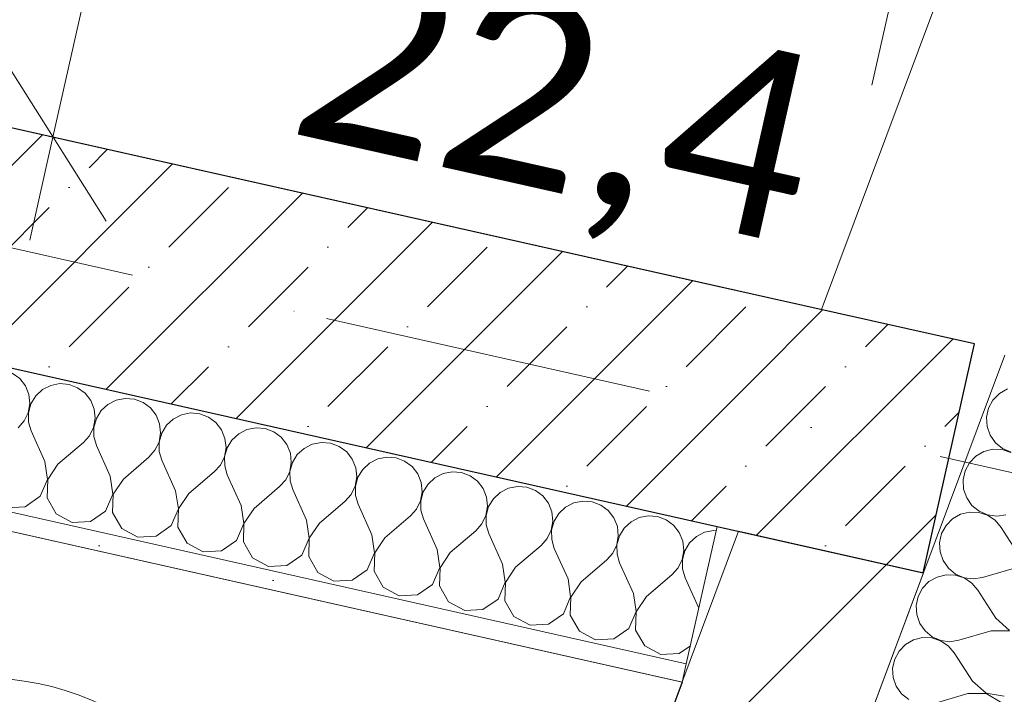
# Model space of a CAD drawing. Header units: millimetres. Extents: x -7213913 to -6930480, y 6129472 to 6353620.
# Tile 218 of 256: x -7182444 to -7181395, y 6181912 to 6182631. Entities that reach past the tile are written whole.
import ezdxf
from ezdxf.enums import TextEntityAlignment as Align

# ---------------------------------------------------------------- set-up
doc = ezdxf.new("R2010")
doc.units = ezdxf.units.MM
doc.header["$MEASUREMENT"] = 0
doc.linetypes.add('Штрихпунктирная', pattern=[670.277762, 352.777767, -176.388884, 0, -141.111112])
for name, color, linetype in [('S - квартира_помещение.АР', 7, 'Continuous'), ('S - МОП.АР', 7, 'Continuous'), ('АР-Стены_внешние_.АР', 7, 'Continuous'), ('АР-Стены_Перегородки_межквартирные_200.АР', 7, 'Continuous'), ('АР-Чертеж-Оси_Осевые размеры.АР', 7, 'Continuous'), ('АР-Чертеж-Размеры.АР', 7, 'Continuous')]:
    doc.layers.add(name, color=color, linetype=linetype)
for name, color, linetype, lineweight in [('S - квартира_помещение.АР_Ном._пера__2', 8, 'Continuous', 15), ('S - МОП.АР_Ном._пера__2', 8, 'Continuous', 15), ('АР-Стены_внешние_.АР_Ном._пера__1', 7, 'Continuous', 0), ('АР-Стены_Перегородки_межквартирные_200.АР_Ном._пера__1', 7, 'Continuous', 30), ('АР-Чертеж-Оси_Осевые размеры.АР_Ном._пера__120', 7, 'Continuous', 0), ('АР-Чертеж-Размеры.АР_Ном._пера__1', 7, 'Continuous', 0), ('Паспорта Зон Archicad_Ном._пера__1', 7, 'Continuous', 0)]:
    doc.layers.add(name, color=color, linetype=linetype, lineweight=lineweight)
doc.styles.add('РЎР“Р•РќР•Р\xa0Р\x98Р\xa0_РЎРўР\x98Р›Р¬_1', font='txt')
doc.styles.add('РЎР“Р•РќР•Р\xa0Р\x98Р\xa0_РЎРўР\x98Р›Р¬_2', font='calibri.ttf')
doc.styles.add('РЎР“Р•РќР•Р\xa0Р\x98Р\xa0_РЎРўР\x98Р›Р¬_3', font='GOST_Common.ttf')
doc.styles.add('РЎР“Р•РќР•Р\xa0Р\x98Р\xa0_РЎРўР\x98Р›Р¬_5', font='GOTHIC.TTF')
doc.dimstyles.new('СГЕНЕРИР_СТИЛЬ__3', dxfattribs={"dimtxt": 129.999995, "dimasz": 142.5, "dimexe": 0.18, "dimexo": 300000, "dimgap": 0, "dimtad": 1, "dimdec": 0, "dimzin": 0, "dimdsep": 46, "dimtxsty": 'РЎР“Р•РќР•Р\xa0Р\x98Р\xa0_РЎРўР\x98Р›Р¬_3', "dimblk": 'ARROWHEAD_6', "dimblk1": 'ARROWHEAD_6', "dimblk2": 'ARROWHEAD_6', "dimcen": 0.09, "dimclrd": 7, "dimclre": 7, "dimclrt": 7, "dimazin": 0, "dimtfac": 1, "dimtdec": 4, "dimtmove": 0, "dimatfit": 3, "dimfxl": 1, "dimtolj": 1, "dimtzin": 0, "dimarcsym": 0})
doc.dimstyles.new('СГЕНЕРИР_СТИЛЬ__4', dxfattribs={"dimtxt": 200, "dimasz": 142.5, "dimexe": 0.18, "dimexo": 0.0625, "dimgap": 0, "dimtad": 1, "dimdec": 0, "dimzin": 0, "dimdsep": 46, "dimtxsty": 'РЎР“Р•РќР•Р\xa0Р\x98Р\xa0_РЎРўР\x98Р›Р¬_3', "dimblk": 'ARROWHEAD_6', "dimblk1": 'ARROWHEAD_6', "dimblk2": 'ARROWHEAD_6', "dimcen": 0.09, "dimse1": 1, "dimse2": 1, "dimclrd": 7, "dimclre": 7, "dimclrt": 7, "dimazin": 0, "dimtfac": 1, "dimtdec": 4, "dimtmove": 2, "dimatfit": 3, "dimfxl": 1, "dimtolj": 1, "dimtzin": 0, "dimarcsym": 0})
pattern_1 = [(45, (-6566190.34, 6562677.8), (-84.852814, 84.852814), []), (45, (-6566232.77, 6562720.22), (-84.852814, 84.852814), [90, -30, 0, -30])]

# ---------------------------------------------------------------- blocks, each defined once
blk = doc.blocks.new('Кухня-столовая_1_23_10', base_point=(-7184516.6, 6185420.6))
at = {"layer": 'S - квартира_помещение.АР_Ном._пера__2', "color": 8, "linetype": 'Continuous', "lineweight": 15, "flags": 128}
blk.add_lwpolyline([(-7187962.1, 6183753.6), (-7183618.6, 6182778), (-7181682.8, 6182343.2), (-7181589.6, 6182322.3), (-7180829.1, 6184357), (-7180662, 6184803.9), (-7180628.9, 6185196.7), (-7184598.7, 6186088.3), (-7184345.6, 6187215), (-7185272.6, 6187423.1), (-7185404, 6186837.7), (-7187179.8, 6187236.6)], close=True, dxfattribs=at)
at = {"layer": 'Паспорта Зон Archicad_Ном._пера__1', "color": 7, "lineweight": 0, "style": 'РЎР“Р•РќР•Р\xa0Р\x98Р\xa0_РЎРўР\x98Р›Р¬_1'}
blk.add_attdef('ROOM_NUMBER', text='', height=250, rotation=347.3417, dxfattribs=at).set_placement((-7182653.7, 6183805.3), align=Align.MIDDLE_CENTER)
at = {"layer": 'Паспорта Зон Archicad_Ном._пера__1', "color": 7, "lineweight": 0, "style": 'РЎР“Р•РќР•Р\xa0Р\x98Р\xa0_РЎРўР\x98Р›Р¬_2'}
blk.add_attdef('ROOM_AREA', text='', height=200, rotation=347.3417, dxfattribs=at).set_placement((-7181601.2, 6182488.8), align=Align.MIDDLE_RIGHT)
blk = doc.blocks.new('Техническая лоджия_7_52_10', base_point=(-7182433.9, 6182354.9))
at = {"layer": 'S - МОП.АР_Ном._пера__2', "color": 8, "linetype": 'Continuous', "lineweight": 15, "flags": 128}
blk.add_lwpolyline([(-7184405.1, 6180105.4), (-7183009.8, 6179792), (-7182162.2, 6179601.7), (-7182022.6, 6181163.1), (-7181737.8, 6181925.1), (-7183887.9, 6182408), (-7184041.3, 6181725.1)], close=True, dxfattribs=at)
at = {"layer": 'Паспорта Зон Archicad_Ном._пера__1', "color": 7, "linetype": 'Continuous', "lineweight": 0}
blk.add_circle((-7182485, 6181629.8), 300, dxfattribs=at)
at = {"layer": 'Паспорта Зон Archicad_Ном._пера__1', "color": 7, "lineweight": 0, "style": 'РЎР“Р•РќР•Р\xa0Р\x98Р\xa0_РЎРўР\x98Р›Р¬_1'}
blk.add_attdef('ROOM_NUMBER', text='', height=250, rotation=347.3417, dxfattribs=at).set_placement((-7182485, 6181615.1), align=Align.MIDDLE_CENTER)
at = {"layer": 'Паспорта Зон Archicad_Ном._пера__1', "color": 7, "lineweight": 0, "style": 'РЎР“Р•РќР•Р\xa0Р\x98Р\xa0_РЎРўР\x98Р›Р¬_2'}
blk.add_attdef('ROOM_AREA', text='', height=200, rotation=347.3417, dxfattribs=at).set_placement((-7182301.3, 6181119.4), align=Align.MIDDLE_RIGHT)
blk = doc.blocks.new('*X254', base_point=(-6566190.3, 6562677.8))
at = {"layer": 'АР-Стены_внешние_.АР_Ном._пера__1', "color": 7, "linetype": 'Continuous', "lineweight": 0}
for p, q in [((-7182444.1, 6182248.9), (-7182452.1, 6182254.7)), ((-7182438.1, 6182241.1), (-7182444.1, 6182248.9)), ((-7182434.5, 6182231.9), (-7182438.1, 6182241.1)), ((-7182411.1, 6182241.5), (-7182419.9, 6182237)), ((-7182401.4, 6182243.4), (-7182411.1, 6182241.5)), ((-7182391.6, 6182242.6), (-7182401.4, 6182243.4)), ((-7182382.4, 6182239.1), (-7182391.6, 6182242.6)), ((-7182374.4, 6182233.2), (-7182382.4, 6182239.1)), ((-7182433.4, 6182222.1), (-7182434.5, 6182231.9)), ((-7182427.1, 6182230.3), (-7182432.2, 6182221.9)), ((-7182419.9, 6182237), (-7182427.1, 6182230.3)), ((-7182368.4, 6182225.4), (-7182374.4, 6182233.2)), ((-7182331.7, 6182227.7), (-7182341.4, 6182225.8)), ((-7182321.9, 6182226.9), (-7182331.7, 6182227.7)), ((-7182435.1, 6182212.4), (-7182433.4, 6182222.1)), ((-7182432.2, 6182221.9), (-7182434.8, 6182212.4)), ((-7182364.8, 6182216.3), (-7182368.4, 6182225.4)), ((-7182350.2, 6182221.3), (-7182357.4, 6182214.6)), ((-7182341.4, 6182225.8), (-7182350.2, 6182221.3)), ((-7182312.7, 6182223.4), (-7182321.9, 6182226.9)), ((-7182304.8, 6182217.6), (-7182312.7, 6182223.4)), ((-7182298.7, 6182209.8), (-7182304.8, 6182217.6)), ((-7182439.4, 6182203.6), (-7182435.1, 6182212.4)), ((-7182434.8, 6182212.4), (-7182434.8, 6182202.5)), ((-7182363.7, 6182206.5), (-7182364.8, 6182216.3)), ((-7182357.4, 6182214.6), (-7182362.5, 6182206.2)), ((-7182295.1, 6182200.6), (-7182298.7, 6182209.8)), ((-7182271.7, 6182210.2), (-7182280.5, 6182205.7)), ((-7182262, 6182212.1), (-7182271.7, 6182210.2)), ((-7182252.2, 6182211.3), (-7182262, 6182212.1)), ((-7182243, 6182207.8), (-7182252.2, 6182211.3)), ((-7182235.1, 6182201.9), (-7182243, 6182207.8)), ((-7182445.9, 6182196.2), (-7182439.4, 6182203.6)), ((-7182434.8, 6182202.5), (-7182432, 6182193.1)), ((-7182369.7, 6182187.9), (-7182365.4, 6182196.8)), ((-7182365.4, 6182196.8), (-7182363.7, 6182206.5)), ((-7182362.5, 6182206.2), (-7182365.1, 6182196.7)), ((-7182365.1, 6182196.7), (-7182365.1, 6182186.9)), ((-7182294, 6182190.8), (-7182295.1, 6182200.6)), ((-7182287.7, 6182199), (-7182292.8, 6182190.6)), ((-7182280.5, 6182205.7), (-7182287.7, 6182199)), ((-7182229, 6182194.1), (-7182235.1, 6182201.9)), ((-7182192.3, 6182196.4), (-7182202, 6182194.5)), ((-7182182.5, 6182195.6), (-7182192.3, 6182196.4)), ((-7182417.4, 6182160.5), (-7182432, 6182193.1)), ((-7182376.2, 6182180.5), (-7182369.7, 6182187.9)), ((-7182365.1, 6182186.9), (-7182362.3, 6182177.4)), ((-7182295.7, 6182181.1), (-7182294, 6182190.8)), ((-7182292.8, 6182190.6), (-7182295.4, 6182181.1)), ((-7182225.4, 6182185), (-7182229, 6182194.1)), ((-7182210.8, 6182190), (-7182218, 6182183.3)), ((-7182202, 6182194.5), (-7182210.8, 6182190)), ((-7182173.3, 6182192.1), (-7182182.5, 6182195.6)), ((-7182165.4, 6182186.3), (-7182173.3, 6182192.1)), ((-7182159.3, 6182178.5), (-7182165.4, 6182186.3)), ((-7182403.4, 6182157.4), (-7182376.2, 6182180.5)), ((-7182347.7, 6182144.8), (-7182362.3, 6182177.4)), ((-7182300, 6182172.3), (-7182295.7, 6182181.1)), ((-7182295.4, 6182181.1), (-7182295.4, 6182171.2)), ((-7182224.3, 6182175.2), (-7182225.4, 6182185)), ((-7182218, 6182183.3), (-7182223.1, 6182174.9)), ((-7182155.7, 6182169.3), (-7182159.3, 6182178.5)), ((-7182132.3, 6182178.9), (-7182141.1, 6182174.4)), ((-7182122.7, 6182180.8), (-7182132.3, 6182178.9)), ((-7182112.8, 6182179.9), (-7182122.7, 6182180.8)), ((-7182103.6, 6182176.5), (-7182112.8, 6182179.9)), ((-7182095.7, 6182170.6), (-7182103.6, 6182176.5)), ((-7182333.7, 6182141.7), (-7182306.6, 6182164.9)), ((-7182306.6, 6182164.9), (-7182300, 6182172.3)), ((-7182295.4, 6182171.2), (-7182292.6, 6182161.8)), ((-7182230.3, 6182156.6), (-7182226, 6182165.5)), ((-7182226, 6182165.5), (-7182224.3, 6182175.2)), ((-7182223.1, 6182174.9), (-7182225.8, 6182165.4)), ((-7182225.8, 6182165.4), (-7182225.7, 6182155.6)), ((-7182154.7, 6182159.5), (-7182155.7, 6182169.3)), ((-7182148.3, 6182167.7), (-7182153.4, 6182159.3)), ((-7182141.1, 6182174.4), (-7182148.3, 6182167.7)), ((-7182089.7, 6182162.8), (-7182095.7, 6182170.6)), ((-7182053, 6182165.1), (-7182062.6, 6182163.2)), ((-7182043.1, 6182164.3), (-7182053, 6182165.1)), ((-7182414.5, 6182141.2), (-7182417.4, 6182160.5)), ((-7182403.4, 6182157.4), (-7182414.2, 6182141.1)), ((-7182278, 6182129.2), (-7182292.6, 6182161.8)), ((-7182236.9, 6182149.2), (-7182230.3, 6182156.6)), ((-7182225.7, 6182155.6), (-7182222.9, 6182146.1)), ((-7182156.3, 6182149.8), (-7182154.7, 6182159.5)), ((-7182153.4, 6182159.3), (-7182156.1, 6182149.8)), ((-7182086, 6182153.7), (-7182089.7, 6182162.8)), ((-7182071.4, 6182158.7), (-7182078.6, 6182152)), ((-7182062.6, 6182163.2), (-7182071.4, 6182158.7)), ((-7182033.9, 6182160.8), (-7182043.1, 6182164.3)), ((-7182026, 6182155), (-7182033.9, 6182160.8)), ((-7182020, 6182147.2), (-7182026, 6182155)), ((-7182344.8, 6182125.5), (-7182347.7, 6182144.8)), ((-7182264, 6182126.1), (-7182236.9, 6182149.2)), ((-7182208.3, 6182113.5), (-7182222.9, 6182146.1)), ((-7182160.6, 6182141), (-7182156.3, 6182149.8)), ((-7182156.1, 6182149.8), (-7182156, 6182139.9)), ((-7182086.7, 6182134.2), (-7182085, 6182143.9)), ((-7182085, 6182143.9), (-7182086, 6182153.7)), ((-7182078.6, 6182152), (-7182083.7, 6182143.6)), ((-7182016.3, 6182138), (-7182020, 6182147.2)), ((-7181992.9, 6182147.6), (-7182001.7, 6182143.1)), ((-7181983.3, 6182149.5), (-7181992.9, 6182147.6)), ((-7181973.4, 6182148.6), (-7181983.3, 6182149.5)), ((-7181964.2, 6182145.2), (-7181973.4, 6182148.6)), ((-7181956.3, 6182139.3), (-7181964.2, 6182145.2)), ((-7182422.3, 6182123.3), (-7182414.5, 6182141.2)), ((-7182414.2, 6182141.1), (-7182414.9, 6182121.6)), ((-7182333.7, 6182141.7), (-7182344.5, 6182125.5)), ((-7182194.3, 6182110.4), (-7182167.2, 6182133.6)), ((-7182167.2, 6182133.6), (-7182160.6, 6182141)), ((-7182156, 6182139.9), (-7182153.2, 6182130.5)), ((-7182090.9, 6182125.3), (-7182086.7, 6182134.2)), ((-7182083.7, 6182143.6), (-7182086.4, 6182134.1)), ((-7182086.4, 6182134.1), (-7182086.3, 6182124.3)), ((-7182015.3, 6182128.2), (-7182016.3, 6182138)), ((-7182008.9, 6182136.4), (-7182014.1, 6182128)), ((-7182001.7, 6182143.1), (-7182008.9, 6182136.4)), ((-7181950.3, 6182131.5), (-7181956.3, 6182139.3)), ((-7181913.6, 6182133.8), (-7181923.2, 6182131.9)), ((-7181903.8, 6182133), (-7181913.6, 6182133.8)), ((-7182438.3, 6182112.1), (-7182422.3, 6182123.3)), ((-7182352.6, 6182107.6), (-7182344.8, 6182125.5)), ((-7182344.5, 6182125.5), (-7182345.2, 6182106)), ((-7182275.1, 6182109.9), (-7182278, 6182129.2)), ((-7182264, 6182126.1), (-7182274.9, 6182109.8)), ((-7182138.6, 6182097.9), (-7182153.2, 6182130.5)), ((-7182097.5, 6182117.9), (-7182090.9, 6182125.3)), ((-7182086.3, 6182124.3), (-7182083.5, 6182114.8)), ((-7182017, 6182118.5), (-7182015.3, 6182128.2)), ((-7182014.1, 6182128), (-7182016.7, 6182118.5)), ((-7181946.6, 6182122.4), (-7181950.3, 6182131.5)), ((-7181932, 6182127.4), (-7181939.2, 6182120.7)), ((-7181923.2, 6182131.9), (-7181932, 6182127.4)), ((-7181894.5, 6182129.5), (-7181903.8, 6182133)), ((-7181886.6, 6182123.7), (-7181894.5, 6182129.5)), ((-7181880.6, 6182115.9), (-7181886.6, 6182123.7)), ((-7182414.9, 6182121.6), (-7182405.2, 6182104.7)), ((-7182205.4, 6182094.2), (-7182208.3, 6182113.5)), ((-7182124.6, 6182094.7), (-7182097.5, 6182117.9)), ((-7182068.9, 6182082.2), (-7182083.5, 6182114.8)), ((-7182021.2, 6182109.6), (-7182017, 6182118.5)), ((-7182016.7, 6182118.5), (-7182016.6, 6182108.6)), ((-7181947.3, 6182102.9), (-7181945.6, 6182112.6)), ((-7181944.4, 6182112.3), (-7181947, 6182102.8)), ((-7181945.6, 6182112.6), (-7181946.6, 6182122.4)), ((-7181939.2, 6182120.7), (-7181944.4, 6182112.3)), ((-7181876.9, 6182106.7), (-7181880.6, 6182115.9)), ((-7181853.5, 6182116.2), (-7181862.3, 6182111.8)), ((-7181843.9, 6182118.1), (-7181853.5, 6182116.2)), ((-7181834.1, 6182117.3), (-7181843.9, 6182118.1)), ((-7181824.8, 6182113.9), (-7181834.1, 6182117.3)), ((-7181816.9, 6182108), (-7181824.8, 6182113.9)), ((-7182457.8, 6182111), (-7182438.3, 6182112.1)), ((-7182405.2, 6182104.7), (-7182388.1, 6182095.3)), ((-7182368.6, 6182096.4), (-7182352.6, 6182107.6)), ((-7182345.2, 6182106), (-7182335.5, 6182089)), ((-7182282.9, 6182092), (-7182275.1, 6182109.9)), ((-7182274.9, 6182109.8), (-7182275.5, 6182090.3)), ((-7182194.3, 6182110.4), (-7182205.2, 6182094.2)), ((-7182055, 6182079.1), (-7182027.8, 6182102.3)), ((-7182027.8, 6182102.3), (-7182021.2, 6182109.6)), ((-7182016.6, 6182108.6), (-7182013.8, 6182099.1)), ((-7181951.5, 6182094), (-7181947.3, 6182102.9)), ((-7181947, 6182102.8), (-7181946.9, 6182093)), ((-7181875.9, 6182096.9), (-7181876.9, 6182106.7)), ((-7181869.6, 6182105.1), (-7181874.7, 6182096.7)), ((-7181862.3, 6182111.8), (-7181869.6, 6182105.1)), ((-7181810.9, 6182100.2), (-7181816.9, 6182108)), ((-7181774.2, 6182102.5), (-7181783.9, 6182100.6)), ((-7181764.4, 6182101.7), (-7181774.2, 6182102.5)), ((-7182388.1, 6182095.3), (-7182368.6, 6182096.4)), ((-7182298.9, 6182080.8), (-7182282.9, 6182092)), ((-7182213.2, 6182076.3), (-7182205.4, 6182094.2)), ((-7182205.2, 6182094.2), (-7182205.8, 6182074.6)), ((-7182135.7, 6182078.6), (-7182138.6, 6182097.9)), ((-7182124.6, 6182094.7), (-7182135.5, 6182078.5)), ((-7181999.2, 6182066.6), (-7182013.8, 6182099.1)), ((-7181958.1, 6182086.6), (-7181951.5, 6182094)), ((-7181946.9, 6182093), (-7181944.2, 6182083.5)), ((-7181877.6, 6182087.2), (-7181875.9, 6182096.9)), ((-7181874.7, 6182096.7), (-7181877.3, 6182087.2)), ((-7181807.2, 6182091.1), (-7181810.9, 6182100.2)), ((-7181792.6, 6182096.1), (-7181799.9, 6182089.4)), ((-7181783.9, 6182100.6), (-7181792.6, 6182096.1)), ((-7181755.1, 6182098.2), (-7181764.4, 6182101.7)), ((-7181747.2, 6182092.4), (-7181755.1, 6182098.2)), ((-7181741.2, 6182084.6), (-7181747.2, 6182092.4)), ((-7182335.5, 6182089), (-7182318.4, 6182079.7)), ((-7182318.4, 6182079.7), (-7182298.9, 6182080.8)), ((-7182275.5, 6182090.3), (-7182265.8, 6182073.4)), ((-7182066.1, 6182062.9), (-7182068.9, 6182082.2)), ((-7181985.3, 6182063.4), (-7181958.1, 6182086.6)), ((-7181929.5, 6182050.9), (-7181944.2, 6182083.5)), ((-7181881.9, 6182078.3), (-7181877.6, 6182087.2)), ((-7181877.3, 6182087.2), (-7181877.2, 6182077.3)), ((-7181807.9, 6182071.6), (-7181806.2, 6182081.3)), ((-7181805, 6182081), (-7181807.6, 6182071.5)), ((-7181806.2, 6182081.3), (-7181807.2, 6182091.1)), ((-7181799.9, 6182089.4), (-7181805, 6182081)), ((-7181737.5, 6182075.4), (-7181741.2, 6182084.6)), ((-7181714.2, 6182084.9), (-7181722.9, 6182080.5)), ((-7181704.5, 6182086.8), (-7181714.2, 6182084.9)), ((-7181701.8, 6182086.6), (-7181704.5, 6182086.8)), ((-7182265.8, 6182073.4), (-7182248.7, 6182064)), ((-7182229.2, 6182065.1), (-7182213.2, 6182076.3)), ((-7182205.8, 6182074.6), (-7182196.1, 6182057.7)), ((-7182143.5, 6182060.6), (-7182135.7, 6182078.6)), ((-7182135.5, 6182078.5), (-7182136.1, 6182059)), ((-7182055, 6182079.1), (-7182065.8, 6182062.9)), ((-7181915.6, 6182047.8), (-7181888.4, 6182071)), ((-7181888.4, 6182071), (-7181881.9, 6182078.3)), ((-7181877.2, 6182077.3), (-7181874.5, 6182067.8)), ((-7181812.2, 6182062.7), (-7181807.9, 6182071.6)), ((-7181807.6, 6182071.5), (-7181807.5, 6182061.6)), ((-7181736.5, 6182065.6), (-7181737.5, 6182075.4)), ((-7181730.2, 6182073.8), (-7181735.3, 6182065.3)), ((-7181722.9, 6182080.5), (-7181730.2, 6182073.8)), ((-7182248.7, 6182064), (-7182229.2, 6182065.1)), ((-7182159.5, 6182049.5), (-7182143.5, 6182060.6)), ((-7182073.8, 6182045), (-7182066.1, 6182062.9)), ((-7182065.8, 6182062.9), (-7182066.4, 6182043.3)), ((-7181996.4, 6182047.3), (-7181999.2, 6182066.6)), ((-7181985.3, 6182063.4), (-7181996.1, 6182047.2)), ((-7181859.8, 6182035.3), (-7181874.5, 6182067.8)), ((-7181818.7, 6182055.3), (-7181812.2, 6182062.7)), ((-7181807.5, 6182061.6), (-7181804.8, 6182052.2)), ((-7181738.2, 6182055.9), (-7181736.5, 6182065.6)), ((-7181735.3, 6182065.3), (-7181737.9, 6182055.8)), ((-7182196.1, 6182057.7), (-7182179, 6182048.4)), ((-7182179, 6182048.4), (-7182159.5, 6182049.5)), ((-7182136.1, 6182059), (-7182126.4, 6182042.1)), ((-7181926.7, 6182031.6), (-7181929.5, 6182050.9)), ((-7181845.9, 6182032.1), (-7181818.7, 6182055.3)), ((-7181790.1, 6182019.6), (-7181804.8, 6182052.2)), ((-7181742.5, 6182047), (-7181738.2, 6182055.9)), ((-7181737.9, 6182055.8), (-7181737.8, 6182046)), ((-7182126.4, 6182042.1), (-7182109.3, 6182032.7)), ((-7182089.8, 6182033.8), (-7182073.8, 6182045)), ((-7182066.4, 6182043.3), (-7182056.7, 6182026.4)), ((-7182004.1, 6182029.3), (-7181996.4, 6182047.3)), ((-7181996.1, 6182047.2), (-7181996.7, 6182027.7)), ((-7181915.6, 6182047.8), (-7181926.4, 6182031.5)), ((-7181776.2, 6182016.5), (-7181749, 6182039.7)), ((-7181749, 6182039.7), (-7181742.5, 6182047)), ((-7181737.8, 6182046), (-7181735.1, 6182036.5)), ((-7182109.3, 6182032.7), (-7182089.8, 6182033.8)), ((-7182020.1, 6182018.2), (-7182004.1, 6182029.3)), ((-7181934.4, 6182013.7), (-7181926.7, 6182031.6)), ((-7181926.4, 6182031.5), (-7181927.1, 6182012)), ((-7181857, 6182016), (-7181859.8, 6182035.3)), ((-7181845.9, 6182032.1), (-7181856.7, 6182015.9)), ((-7181720.4, 6182004), (-7181735.1, 6182036.5)), ((-7182056.7, 6182026.4), (-7182039.6, 6182017.1)), ((-7182039.6, 6182017.1), (-7182020.1, 6182018.2)), ((-7181996.7, 6182027.7), (-7181987.1, 6182010.7)), ((-7181787.3, 6182000.3), (-7181790.1, 6182019.6)), ((-7181987.1, 6182010.7), (-7181969.9, 6182001.4)), ((-7181950.4, 6182002.5), (-7181934.4, 6182013.7)), ((-7181927.1, 6182012), (-7181917.4, 6181995.1)), ((-7181864.7, 6181998), (-7181857, 6182016)), ((-7181856.7, 6182015.9), (-7181857.4, 6181996.4)), ((-7181776.2, 6182016.5), (-7181787, 6182000.2)), ((-7181969.9, 6182001.4), (-7181950.4, 6182002.5)), ((-7181880.7, 6181986.9), (-7181864.7, 6181998)), ((-7181795, 6181982.4), (-7181787.3, 6182000.3)), ((-7181787, 6182000.2), (-7181787.7, 6181980.7)), ((-7181720.4, 6182003.9), (-7181720.4, 6182004)), ((-7181917.4, 6181995.1), (-7181900.2, 6181985.8)), ((-7181900.2, 6181985.8), (-7181880.7, 6181986.9)), ((-7181857.4, 6181996.4), (-7181847.7, 6181979.4)), ((-7181847.7, 6181979.4), (-7181830.5, 6181970.1)), ((-7181811, 6181971.2), (-7181795, 6181982.4)), ((-7181787.7, 6181980.7), (-7181778, 6181963.8)), ((-7181830.5, 6181970.1), (-7181811, 6181971.2)), ((-7181778, 6181963.8), (-7181760.8, 6181954.5)), ((-7181760.8, 6181954.5), (-7181741.3, 6181955.6)), ((-7181741.3, 6181955.6), (-7181729.4, 6181963.9))]:
    blk.add_line(p, q, dxfattribs=at)
blk = doc.blocks.new('Стена_2_10', base_point=(-7184111.1, 6182760.5))
at = {"layer": 'АР-Стены_внешние_.АР', "linetype": 'Continuous', "lineweight": 0, "true_color": 0x000000}
h = blk.add_hatch(dxfattribs=at)
h.set_pattern_fill('ЖЕЛЕЗОБЕТОН__PROJECT__000A', color=18, style=0, pattern_type=2)
h.set_pattern_definition(pattern_1)
h.paths.add_polyline_path([(-7184016.5, 6182611.2), (-7181700.8, 6182091.1), (-7181646.1, 6182335), (-7183961.8, 6182855.1)])
h = blk.add_hatch(dxfattribs=at)
h.set_pattern_fill('ШТУКАТУРКА__ГИПС_01_000A', color=18, style=0, pattern_type=2)
h.set_pattern_definition([(45, (-6566190.34, 6563027.8), (-111.369318, 111.369318), [0, -105, 0, -157.5]), (110, (-6565840.34, 6563027.8), (148.001588, 53.868173), [0, -77, 0, -133])])
h.paths.add_polyline_path([(-7183887.9, 6182408), (-7181738.1, 6181925.2), (-7181733.7, 6181944.7), (-7183883.5, 6182427.6)])
at = {"layer": 'АР-Стены_внешние_.АР_Ном._пера__1', "color": 7, "linetype": 'Continuous', "lineweight": 30}
blk.add_line((-7184016.5, 6182611.2), (-7181700.8, 6182091.1), dxfattribs=at)
at = {"layer": 'АР-Стены_внешние_.АР_Ном._пера__1', "color": 7, "linetype": 'Continuous', "lineweight": 0}
blk.add_line((-7183903.1, 6182431.9), (-7181733.7, 6181944.7), dxfattribs=at)
at = {"layer": 'АР-Стены_внешние_.АР_Ном._пера__1', "color": 7, "linetype": 'Continuous', "lineweight": 30, "flags": 128}
blk.add_lwpolyline([(-7181646.1, 6182335), (-7184205.7, 6182909.9)], dxfattribs=at)
at = {"layer": 'АР-Стены_внешние_.АР_Ном._пера__1', "color": 7, "linetype": 'Continuous', "lineweight": 0, "flags": 128}
for points in [[(-7183887.9, 6182408), (-7181738.1, 6181925.2)], [(-7181733.7, 6181944.7), (-7181700.8, 6182091.1)], [(-7181738.1, 6181925.2), (-7181733.7, 6181944.7)]]:
    blk.add_lwpolyline(points, dxfattribs=at)
at = {"layer": 'АР-Стены_внешние_.АР', "color": 7, "lineweight": 0}
blk.add_blockref('*X254', (-6566190.3, 6562677.8), dxfattribs=at)
blk = doc.blocks.new('*X760', base_point=(-6566190.3, 6562677.8))
at = {"layer": 'АР-Стены_внешние_.АР_Ном._пера__1', "color": 7, "linetype": 'Continuous', "lineweight": 0}
for p, q in [((-7181400, 6182233), (-7181406.9, 6182225.9)), ((-7181391.5, 6182237.9), (-7181400, 6182233)), ((-7181411.6, 6182217.3), (-7181413.7, 6182207.7)), ((-7181406.9, 6182225.9), (-7181411.6, 6182217.3)), ((-7181413.7, 6182207.7), (-7181413.2, 6182197.8)), ((-7181413.2, 6182197.8), (-7181409.9, 6182188.5)), ((-7181409.9, 6182188.5), (-7181404.3, 6182180.4)), ((-7181404.3, 6182180.4), (-7181396.6, 6182174.2)), ((-7181425, 6182166.1), (-7181431.9, 6182159)), ((-7181416.5, 6182171), (-7181425, 6182166.1)), ((-7181406.9, 6182173.4), (-7181416.5, 6182171)), ((-7181397.1, 6182173.1), (-7181406.9, 6182173.4)), ((-7181387.7, 6182170.1), (-7181397.1, 6182173.1)), ((-7181396.6, 6182174.2), (-7181387.6, 6182170.3)), ((-7181431.9, 6182159), (-7181436.6, 6182150.4)), ((-7181436.6, 6182150.4), (-7181438.7, 6182140.7)), ((-7181438.7, 6182140.7), (-7181438.2, 6182130.9)), ((-7181438.2, 6182130.9), (-7181434.9, 6182121.6)), ((-7181434.9, 6182121.6), (-7181429.3, 6182113.5)), ((-7181429.3, 6182113.5), (-7181421.7, 6182107.3)), ((-7181441.5, 6182104.1), (-7181450, 6182099.2)), ((-7181431.9, 6182106.5), (-7181441.5, 6182104.1)), ((-7181422.1, 6182106.1), (-7181431.9, 6182106.5)), ((-7181412.7, 6182103.1), (-7181422.1, 6182106.1)), ((-7181421.7, 6182107.3), (-7181412.6, 6182103.4)), ((-7181404.5, 6182097.7), (-7181412.7, 6182103.1)), ((-7181412.6, 6182103.4), (-7181402.8, 6182102.1)), ((-7181402.8, 6182102.1), (-7181393.1, 6182103.6)), ((-7181456.9, 6182092.1), (-7181461.6, 6182083.5)), ((-7181450, 6182099.2), (-7181456.9, 6182092.1)), ((-7181398.1, 6182090.2), (-7181404.5, 6182097.7)), ((-7181461.6, 6182083.5), (-7181463.8, 6182073.8)), ((-7181378.8, 6182060.1), (-7181398.1, 6182090.2)), ((-7181463.8, 6182073.8), (-7181463.2, 6182064)), ((-7181463.2, 6182064), (-7181460, 6182054.7)), ((-7181460, 6182054.7), (-7181454.3, 6182046.6)), ((-7181456.9, 6182039.6), (-7181466.5, 6182037.2)), ((-7181447.1, 6182039.2), (-7181456.9, 6182039.6)), ((-7181454.3, 6182046.6), (-7181446.7, 6182040.4)), ((-7181437.7, 6182036.2), (-7181447.1, 6182039.2)), ((-7181446.7, 6182040.4), (-7181437.6, 6182036.5)), ((-7181383.8, 6182046.8), (-7181418.1, 6182036.7)), ((-7181475.1, 6182032.3), (-7181481.9, 6182025.2)), ((-7181466.5, 6182037.2), (-7181475.1, 6182032.3)), ((-7181429.5, 6182030.8), (-7181437.7, 6182036.2)), ((-7181437.6, 6182036.5), (-7181427.8, 6182035.2)), ((-7181423.1, 6182023.3), (-7181429.5, 6182030.8)), ((-7181427.8, 6182035.2), (-7181418.1, 6182036.7)), ((-7181481.9, 6182025.2), (-7181486.6, 6182016.6)), ((-7181403.8, 6181993.2), (-7181423.1, 6182023.3)), ((-7181486.6, 6182016.6), (-7181488.8, 6182006.9)), ((-7181488.8, 6182006.9), (-7181488.2, 6181997.1)), ((-7181488.2, 6181997.1), (-7181485, 6181987.8)), ((-7181485, 6181987.8), (-7181479.3, 6181979.7)), ((-7181403.8, 6181993.2), (-7181389.2, 6181980.3)), ((-7181479.3, 6181979.7), (-7181471.7, 6181973.5)), ((-7181408.8, 6181979.9), (-7181443.1, 6181969.8)), ((-7181389.3, 6181980), (-7181408.8, 6181979.9)), ((-7181500.1, 6181965.4), (-7181506.9, 6181958.3)), ((-7181491.5, 6181970.3), (-7181500.1, 6181965.4)), ((-7181482, 6181972.7), (-7181491.5, 6181970.3)), ((-7181472.1, 6181972.3), (-7181482, 6181972.7)), ((-7181462.7, 6181969.3), (-7181472.1, 6181972.3)), ((-7181471.7, 6181973.5), (-7181462.6, 6181969.6)), ((-7181454.5, 6181963.9), (-7181462.7, 6181969.3)), ((-7181462.6, 6181969.6), (-7181452.8, 6181968.3)), ((-7181452.8, 6181968.3), (-7181443.1, 6181969.8)), ((-7181506.9, 6181958.3), (-7181511.6, 6181949.6)), ((-7181448.1, 6181956.4), (-7181454.5, 6181963.9)), ((-7181428.8, 6181926.3), (-7181448.1, 6181956.4)), ((-7181511.6, 6181949.6), (-7181513.8, 6181940)), ((-7181513.8, 6181940), (-7181513.2, 6181930.2)), ((-7181513.2, 6181930.2), (-7181510, 6181920.9)), ((-7181428.8, 6181926.3), (-7181414.2, 6181913.4)), ((-7181510, 6181920.9), (-7181504.3, 6181912.8)), ((-7181433.8, 6181912.9), (-7181468.1, 6181902.9)), ((-7181414.3, 6181913.1), (-7181433.8, 6181912.9)), ((-7181397.6, 6181903), (-7181414.3, 6181913.1)), ((-7181414.2, 6181913.4), (-7181395, 6181910.1)), ((-7181504.3, 6181912.8), (-7181496.7, 6181906.6))]:
    blk.add_line(p, q, dxfattribs=at)
blk = doc.blocks.new('Стена_361_10', base_point=(-7181394.3, 6182273.7))
at = {"layer": 'АР-Стены_внешние_.АР_Ном._пера__1', "color": 7, "linetype": 'Continuous', "lineweight": 0, "flags": 128}
blk.add_lwpolyline([(-7181394.3, 6182273.7), (-7181827.7, 6181114.3)], dxfattribs=at)
at = {"layer": 'АР-Стены_внешние_.АР', "color": 7, "lineweight": 0}
blk.add_blockref('*X760', (-6566190.3, 6562677.8), dxfattribs=at)
blk = doc.blocks.new('Стена_369_10', base_point=(-7181535.3, 6182182))
at = {"layer": 'АР-Стены_внешние_.АР', "linetype": 'Continuous', "lineweight": 0, "true_color": 0x000000}
h = blk.add_hatch(dxfattribs=at)
h.set_pattern_fill('БЛОКИ_БЕТОННЫЕ_ЭФФЕКТИВН_28', color=18, style=0, pattern_type=2)
h.set_pattern_definition([(45, (-6566190.34, 6562677.8), (-127.279217, 127.279217), [])])
h.paths.add_polyline_path([(-7181678, 6182086), (-7182024.5, 6181159), (-7181827.7, 6181114.3), (-7181481, 6182041.7)])
at = {"layer": 'АР-Стены_внешние_.АР_Ном._пера__1', "color": 7, "linetype": 'Continuous', "lineweight": 15, "flags": 128}
for points in [[(-7181678, 6182086), (-7182024.5, 6181159)], [(-7181481, 6182041.7), (-7181678, 6182086)], [(-7181827.7, 6181114.3), (-7181481, 6182041.7)]]:
    blk.add_lwpolyline(points, dxfattribs=at)
blk = doc.blocks.new('Стена_377_10', base_point=(-7181454, 6182163.7))
at = {"layer": 'АР-Стены_Перегородки_межквартирные_200.АР', "linetype": 'Continuous', "lineweight": 0, "true_color": 0x000000}
h = blk.add_hatch(dxfattribs=at)
h.set_pattern_fill('ЖЕЛЕЗОБЕТОН__PROJECT__000A', color=18, style=0, pattern_type=2)
h.set_pattern_definition(pattern_1)
h.paths.add_polyline_path([(-7181426.6, 6182285.7), (-7181646.1, 6182335), (-7181700.8, 6182091.1), (-7181481.4, 6182041.8)])
at = {"layer": 'АР-Стены_Перегородки_межквартирные_200.АР_Ном._пера__1', "color": 7, "linetype": 'Continuous', "lineweight": 30, "flags": 128}
for points in [[(-7181426.6, 6182285.7), (-7181646.1, 6182335)], [(-7181481.4, 6182041.8), (-7181426.6, 6182285.7)], [(-7181700.8, 6182091.1), (-7181481.4, 6182041.8)]]:
    blk.add_lwpolyline(points, dxfattribs=at)
blk = doc.blocks.new('*D977', base_point=(-6566190.3, 6562677.8))
at = {"layer": 'АР-Чертеж-Размеры.АР_Ном._пера__1', "color": 7, "linetype": 'Continuous', "lineweight": 0, "transparency": 16777216}
for p, q in [((-7181747.9, 6185448), (-7181723.3, 6185557.8)), ((-7181691.2, 6185358.4), (-7181804.7, 6185537.7)), ((-7181610.7, 6185417.2), (-7181885.2, 6185478.9)), ((-7182408.7, 6182506.3), (-7181747.9, 6185448)), ((-7182465.4, 6182595.9), (-7182351.9, 6182416.7)), ((-7182271.4, 6182475.5), (-7182545.9, 6182537.1)), ((-7182433.3, 6182396.5), (-7182408.7, 6182506.3))]:
    blk.add_line(p, q, dxfattribs=at)
at = {"layer": 'АР-Чертеж-Размеры.АР_Ном._пера__1', "color": 7, "lineweight": 0, "transparency": 16777216, "insert": (-7182137.3, 6184133.4), "char_height": 200, "attachment_point": 7, "rotation": 77.3417, "style": 'РЎР“Р•РќР•Р\xa0Р\x98Р\xa0_РЎРўР\x98Р›Р¬_3'}
blk.add_mtext('\\A1;{\\pql;\\fGOST Common|b0|i0|c204|p0;\\W1.000000;3\xa0015}', dxfattribs=at)
blk = doc.blocks.new('ARROWHEAD_6')
at = {"color": 0, "linetype": 'Continuous', "lineweight": 0}
for p, q in [((-0.5, -0.5), (0.5, 0.5)), ((0, 0), (-1, 0))]:
    blk.add_line(p, q, dxfattribs=at)
blk = doc.blocks.new('*D1131', base_point=(-6566190.3, 6562677.8))
at = {"layer": 'АР-Чертеж-Размеры.АР_Ном._пера__1', "color": 7, "linetype": 'Continuous', "lineweight": 0, "transparency": 16777216}
for p, q in [((-7186132.6, 6183594.1), (-7186070.9, 6183868.5)), ((-7186012.1, 6183788.1), (-7186191.4, 6183674.6)), ((-7186101.8, 6183731.3), (-7181505.1, 6182698.9)), ((-7181535.9, 6182561.7), (-7181474.2, 6182836.1)), ((-7181594.7, 6182642.2), (-7181415.4, 6182755.7)), ((-7181505.1, 6182698.9), (-7181395.3, 6182674.3))]:
    blk.add_line(p, q, dxfattribs=at)
at = {"layer": 'АР-Чертеж-Размеры.АР_Ном._пера__1', "color": 7, "lineweight": 0, "transparency": 16777216, "insert": (-7184147.9, 6183361.9), "char_height": 200, "attachment_point": 7, "rotation": 347.3417, "style": 'РЎР“Р•РќР•Р\xa0Р\x98Р\xa0_РЎРўР\x98Р›Р¬_3'}
blk.add_mtext('\\A1;{\\pql;\\fGOST Common|b0|i0|c204|p0;\\W1.000000;4\xa0711}', dxfattribs=at)
blk = doc.blocks.new('*D1184', base_point=(-6566190.3, 6562677.8))
at = {"layer": 'АР-Чертеж-Размеры.АР_Ном._пера__1', "color": 7, "linetype": 'Continuous', "lineweight": 0, "transparency": 16777216}
for p, q in [((-7184206.5, 6180989.5), (-7184268.1, 6180715.1)), ((-7184147.7, 6180909.1), (-7184326.9, 6180795.6)), ((-7184237.3, 6180852.3), (-7184347.1, 6180877)), ((-7182196.3, 6180393.9), (-7184237.3, 6180852.3)), ((-7182165.5, 6180531.1), (-7182227.1, 6180256.7)), ((-7182285.9, 6180337.2), (-7182106.7, 6180450.7)), ((-7182086.6, 6180369.3), (-7182196.3, 6180393.9))]:
    blk.add_line(p, q, dxfattribs=at)
at = {"layer": 'АР-Чертеж-Размеры.АР_Ном._пера__1', "color": 7, "lineweight": 0, "transparency": 16777216, "insert": (-7183412.8, 6180693.8), "char_height": 130, "attachment_point": 7, "rotation": 347.3417, "style": 'РЎР“Р•РќР•Р\xa0Р\x98Р\xa0_РЎРўР\x98Р›Р¬_3'}
blk.add_mtext('\\A1;{\\pql;\\fGOST Common|b0|i0|c204|p0;\\W1.000000;2\xa0092}', dxfattribs=at)
blk = doc.blocks.new('Стандартный Маркер Сетки[186]_10', base_point=(-7207190.9, 6187944.1))
at = {"layer": 'АР-Чертеж-Оси_Осевые размеры.АР_Ном._пера__120', "color": 7, "linetype": 'Штрихпунктирная', "lineweight": 0}
for p, q in [((-7206215.2, 6187725), (-7182117.1, 6182312.7)), ((-7182117.1, 6182312.7), (-7181141.4, 6182093.5))]:
    blk.add_line(p, q, dxfattribs=at)
at = {"layer": 'АР-Чертеж-Оси_Осевые размеры.АР_Ном._пера__120', "color": 7, "lineweight": 0, "style": 'РЎР“Р•РќР•Р\xa0Р\x98Р\xa0_РЎРўР\x98Р›Р¬_5'}
blk.add_attdef('AC_MarkerText_1', text='', height=350, rotation=347.3417, dxfattribs=at).set_placement((-7207608.8, 6188234.8), align=Align.TOP_CENTER)
blk = doc.blocks.new('Стандартный Маркер Сетки[210]_10', base_point=(-7207190.9, 6187944.1))
at = {"layer": 'АР-Чертеж-Оси_Осевые размеры.АР_Ном._пера__120', "color": 7, "linetype": 'Штрихпунктирная', "lineweight": 0}
for p, q in [((-7206215.2, 6187725), (-7182117.1, 6182312.7)), ((-7182117.1, 6182312.7), (-7181141.4, 6182093.5))]:
    blk.add_line(p, q, dxfattribs=at)
at = {"layer": 'АР-Чертеж-Оси_Осевые размеры.АР_Ном._пера__120', "color": 7, "lineweight": 0, "style": 'РЎР“Р•РќР•Р\xa0Р\x98Р\xa0_РЎРўР\x98Р›Р¬_5'}
blk.add_attdef('AC_MarkerText_1', text='', height=350, rotation=347.3417, dxfattribs=at).set_placement((-7207608.8, 6188234.8), align=Align.TOP_CENTER)

msp = doc.modelspace()

# ---------------------------------------------------------------- linework, layer by layer
at = {"layer": 'S - квартира_помещение.АР', "color": 254, "linetype": 'Continuous', "lineweight": 0, "true_color": 0xd8d8d8, "flags": 128}
msp.add_lwpolyline([(-7187962.1, 6183753.6), (-7183618.6, 6182778), (-7181682.8, 6182343.2), (-7181589.6, 6182322.3), (-7180829.1, 6184357), (-7180662, 6184803.9), (-7180628.9, 6185196.7), (-7184598.7, 6186088.3), (-7184345.6, 6187215), (-7185272.6, 6187423.1), (-7185404, 6186837.7), (-7187179.8, 6187236.6)], close=True, dxfattribs=at)
at = {"layer": 'S - МОП.АР', "color": 254, "linetype": 'Continuous', "lineweight": 0, "true_color": 0xdadada, "flags": 128}
msp.add_lwpolyline([(-7184405.1, 6180105.4), (-7183009.8, 6179792), (-7182162.2, 6179601.7), (-7182022.6, 6181163.1), (-7181737.8, 6181925.1), (-7183887.9, 6182408), (-7184041.3, 6181725.1)], close=True, dxfattribs=at)

# ---------------------------------------------------------------- block references
at = {"layer": 'S - квартира_помещение.АР', "color": 7, "linetype": 'Continuous', "lineweight": 0}
ref = msp.add_blockref('Кухня-столовая_1_23_10', (-7184516.6, 6185420.6), dxfattribs=at)
ref.add_attrib('ROOM_AREA', '22,4', dxfattribs={"layer": 'Паспорта Зон Archicad_Ном._пера__1', "color": 7, "lineweight": 0, "height": 200, "rotation": 347.3417, "style": 'РЎР“Р•РќР•Р\xa0Р\x98Р\xa0_РЎРўР\x98Р›Р¬_2'}).set_placement((-7181601.2, 6182488.8), align=Align.MIDDLE_RIGHT)
at = {"layer": 'S - МОП.АР', "color": 7, "linetype": 'Continuous', "lineweight": 0}
msp.add_blockref('Техническая лоджия_7_52_10', (-7182433.9, 6182354.9), dxfattribs=at)
at = {"layer": 'АР-Стены_внешние_.АР', "color": 7, "lineweight": 0}
for name, p in [('Стена_2_10', (-7184111.1, 6182760.5)), ('Стена_361_10', (-7181394.3, 6182273.7)), ('Стена_369_10', (-7181535.3, 6182182))]:
    msp.add_blockref(name, p, dxfattribs=at)
at = {"layer": 'АР-Стены_Перегородки_межквартирные_200.АР', "color": 7, "lineweight": 0}
msp.add_blockref('Стена_377_10', (-7181454, 6182163.7), dxfattribs=at)
at = {"layer": 'АР-Чертеж-Оси_Осевые размеры.АР', "color": 8, "linetype": 'Continuous', "lineweight": 15}
for name in ['Стандартный Маркер Сетки[186]_10', 'Стандартный Маркер Сетки[210]_10']:
    msp.add_blockref(name, (-7207190.9, 6187944.1), dxfattribs=at)

# ---------------------------------------------------------------- dimensions: what is measured, and where the dimension line sits
at = {"layer": 'АР-Чертеж-Размеры.АР', "color": 7, "linetype": 'Continuous', "lineweight": 0}
for base, p1, p2, angle, dimstyle, picture, middle, turn in [((-7181747.9, 6185448), (-7182925.9, 6182622.4), (-7182613.8, 6185642.5), 77.3417, 'СГЕНЕРИР_СТИЛЬ__4', '*D977', (-7182159.7, 6184490.1), 77.3417), ((-7181505.1, 6182698.9), (-7186186.3, 6183354.7), (-7181589.6, 6182322.3), 347.3417, 'СГЕНЕРИР_СТИЛЬ__4', '*D1131', (-7183791.3, 6183384.3), 347.3417), ((-7184237.3, 6180852.3), (-7182024.5, 6181159), (-7183887.9, 6182408), 167.3417, 'СГЕНЕРИР_СТИЛЬ__3', '*D1184', (-7183180.9, 6180708.3), 347.3417)]:
    dim = msp.add_linear_dim(base=base, p1=p1, p2=p2, angle=angle, dimstyle=dimstyle, dxfattribs=at)
    dim.commit()
    dim.dimension.update_dxf_attribs({"geometry": picture, "text_midpoint": middle, "dimtype": 160, "text_rotation": turn})

doc.saveas('drawing.dxf')
